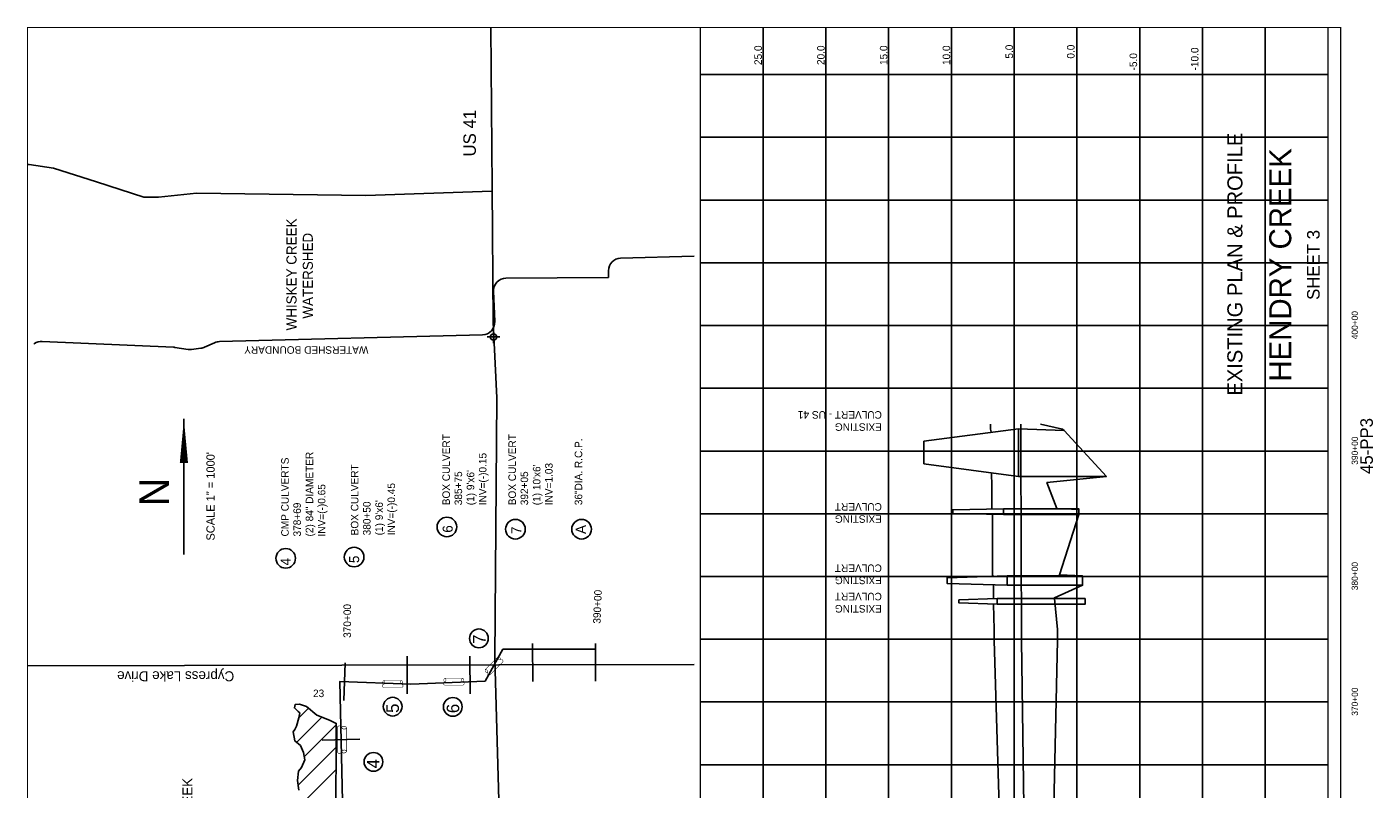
# Model space of a CAD drawing. Extents: x 203630 to 221940, y 773507 to 810208.
# Tile 5 of 5: x 211216 to 221940, y 804134 to 810208. Entities that reach past the tile are written whole.
import ezdxf
from ezdxf.enums import TextEntityAlignment as Align

# ---------------------------------------------------------------- set-up
doc = ezdxf.new("R2010")
doc.units = 0
doc.header["$LTSCALE"] = 1000
doc.header["$PDMODE"] = 34
doc.header["$PDSIZE"] = 50
doc.linetypes.add('DASHED', pattern=[0])
doc.linetypes.add('STREAM', pattern=[0])
doc.layers.get('0').update_dxf_attribs({"linetype": 'CONTINUOUS'})
for name, color, linetype in [('BORDER', 1, 'CONTINUOUS'), ('EXISTING', 7, 'CONTINUOUS'), ('GRID', 2, 'CONTINUOUS'), ('MAJROADS', 9, 'CONTINUOUS'), ('SEC', 2, 'CONTINUOUS'), ('STATIONS', 7, 'CONTINUOUS'), ('STRUCTTEXT', 7, 'CONTINUOUS'), ('STRUCTURES', 10, 'CONTINUOUS'), ('TEXT', 7, 'CONTINUOUS'), ('TRUNKS', 5, 'STREAM'), ('WETDBA', 12, 'CONTINUOUS'), ('WETFILL', 8, 'CONTINUOUS'), ('WSHEDS', 3, 'CONTINUOUS')]:
    doc.layers.add(name, color=color, linetype=linetype)

# ---------------------------------------------------------------- blocks, each defined once
blk = doc.blocks.new('RCP')
at = {"color": 0, "const_width": 20}
for points in [[(-354.222645, 202.471435, 0.802976), (-373.838044, 67.139414, 0.802976)], [(-373.838044, 67.139414, 0.489412), (-354.222645, -97.528565, 0.489412)], [(-354.222645, -97.528565, 0.606659), (-373.838044, 67.139414, 0.606659)], [(415.392754, 67.139414, 0.606659), (395.777355, -97.528565, 0.606659)], [(415.392754, 67.139414, 0.802976), (395.777355, 202.471435, 0.802976)], [(395.777355, -97.528565, 0.489412), (415.392754, 67.139414, 0.489412)]]:
    blk.add_lwpolyline(points, format="xyb", dxfattribs=at)
for points in [[(395.777355, 202.471435), (-354.222645, 202.471435)], [(-354.222645, -97.528565), (395.777355, -97.528565)]]:
    blk.add_lwpolyline(points, dxfattribs=at)
blk = doc.blocks.new('*X')
at = {"color": 0}
for p, q in [((213366, 804507), (213566, 804707)), ((213366, 804507), (213566, 804707)), ((213383, 804701), (213460, 804778)), ((213383, 804701), (213460, 804778)), ((213426, 804390), (213680, 804645)), ((213426, 804390), (213680, 804645)), ((213378, 804166), (213679, 804467)), ((213378, 804166), (213679, 804467)), ((213425, 804036), (213679, 804290)), ((213425, 804036), (213679, 804290))]:
    blk.add_line(p, q, dxfattribs=at)

msp = doc.modelspace()

# ---------------------------------------------------------------- linework, layer by layer
at = {"layer": 'BORDER', "color": 0, "const_width": 10}
msp.add_lwpolyline([(221681, 794203), (221681, 810203), (211221, 810203), (211221, 794203)], close=True, dxfattribs=at)
for points in [[(221681, 794203), (221681, 810203), (216531, 810203)], [(216581, 794203), (216581, 810203)], [(221581, 794203), (221581, 810203)]]:
    msp.add_lwpolyline(points, dxfattribs=at)
at = {"layer": 'EXISTING', "color": 0}
for points in [[(218897, 806977), (218896, 806992), (218893, 807002), (218893, 807042)], [(219134, 807042), (219133, 807002), (219133, 806992), (219134, 806626), (219135, 806577), (219136, 806371), (219136, 806362), (219137, 806322), (219137, 805842), (219137, 805833), (219137, 805758), (219138, 805659), (219138, 805652), (219138, 805406), (219139, 805317), (219158, 803997)], [(219116, 806626), (218362, 806726), (218362, 806906), (219116, 807006)], [(219816, 806626), (219116, 806626), (219116, 807006), (219478, 806992), (219816, 806626)], [(218904, 806365), (218902, 806371), (218902, 806577), (218899, 806626), (218899, 806655)], [(218996, 806322), (218591, 806329), (218591, 806360), (218996, 806367)], [(218913, 805829), (218912, 805833), (218909, 805842), (218908, 806322), (218908, 806323)], [(219026, 805758), (218546, 805773), (218546, 805818), (219026, 805833)], [(218916, 805651), (218916, 805652), (218916, 805659), (218915, 805758), (218915, 805761)], [(218946, 805607), (218641, 805617), (218641, 805642), (218946, 805652)], [(218961, 803997), (218922, 805317), (218921, 805406), (218917, 805608)]]:
    msp.add_lwpolyline(points, dxfattribs=at)
at = {"layer": 'EXISTING', "color": 0, "linetype": 'DASHED'}
msp.add_lwpolyline([(219396, 803997), (219426, 805317), (219426, 805406), (219401, 805652), (219401, 805659), (219626, 805758), (219626, 805833), (219441, 805842), (219596, 806322), (219596, 806362), (219421, 806371), (219341, 806577), (219816, 806626), (219478, 806992), (219466, 807002), (219291, 807042)], dxfattribs=at)
at = {"layer": 'EXISTING', "color": 0}
for points in [[(219596, 806322), (218996, 806322), (218996, 806367), (219596, 806367)], [(219626, 805758), (219026, 805758), (219026, 805833), (219626, 805833)], [(219646, 805652), (219646, 805607), (218946, 805607), (218946, 805652)]]:
    msp.add_lwpolyline(points, close=True, dxfattribs=at)
at = {"layer": 'GRID', "color": 0}
for points in [[(217081, 794203), (217081, 810203)], [(217581, 794203), (217581, 810203)], [(218081, 794203), (218081, 810203)], [(218581, 794203), (218581, 810203)], [(219081, 794203), (219081, 810203)], [(219581, 794203), (219581, 810203)], [(220081, 794203), (220081, 810203)], [(220581, 794203), (220581, 810203)], [(221081, 794203), (221081, 810203)], [(221581, 809828), (216581, 809828)], [(221581, 809328), (216581, 809328)], [(221581, 808828), (216581, 808828)], [(221581, 808328), (216581, 808328)], [(221581, 807828), (216581, 807828)], [(221581, 807328), (216581, 807328)], [(221581, 806828), (216581, 806828)], [(221581, 806328), (216581, 806328)], [(221581, 805828), (216581, 805828)], [(221581, 805328), (216581, 805328)], [(221581, 804828), (216581, 804828)], [(221581, 804328), (216581, 804328)]]:
    msp.add_lwpolyline(points, dxfattribs=at)
at = {"layer": 'MAJROADS', "color": 0}
for points in [[(214912, 810203), (214922, 808929), (214931, 807856), (214960, 807253), (214945, 805175), (215017, 802543), (215053, 800565), (215064, 798655), (215057, 797784), (215110, 797087), (215807, 796077), (216531, 794852)], [(211221, 809110), (211235, 809110), (211428, 809083), (211771, 808972), (212147, 808852), (212264, 808851), (212566, 808882), (213915, 808863), (214921, 808898)], [(216531, 805128), (214975, 805123), (211221, 805117)]]:
    msp.add_lwpolyline(points, dxfattribs=at)
at = {"layer": 'SEC', "color": 0}
msp.add_point((214933, 807737), dxfattribs=at)
at = {"layer": 'STATIONS', "color": 0}
for p, q in [((215246, 804992), (215245, 805293)), ((215746, 804993), (215745, 805294)), ((213751, 805140), (213740, 804840)), ((214246, 804893), (214245, 805194)), ((214746, 804894), (214745, 805194)), ((213569, 804525), (213869, 804531)), ((213719, 804528), (213719, 804528))]:
    msp.add_line(p, q, dxfattribs=at)
at = {"layer": 'STRUCTTEXT', "color": 0}
for centre, radius in [((214562, 806223), 78.1), ((215108, 806205), 78.1), ((215635, 806205), 78.1), ((213278, 805973), 78.1), ((213823, 805983), 78.1), ((214817, 805335), 74.7), ((214130, 804791), 74.7), ((214609, 804789), 74.7), ((213977, 804351), 74.7)]:
    msp.add_circle(centre, radius, dxfattribs=at)
at = {"layer": 'TEXT', "color": 0}
msp.add_line((212467, 807084), (212467, 806004), dxfattribs=at)
msp.add_lwpolyline([(212467, 807084, 0, 65.7, 0), (212467, 806732, 65.7, 65.7, 0)], format="xyseb", dxfattribs=at)
at = {"layer": 'TRUNKS', "color": 0}
for p, q in [((214867, 804993), (215007, 805248)), ((215007, 805248), (215745, 805249)), ((214274, 804970), (214867, 804993))]:
    msp.add_line(p, q, dxfattribs=at)
msp.add_lwpolyline([(213815, 800225), (213709, 804991), (214274, 804970)], dxfattribs=at)
at = {"layer": 'WETDBA', "color": 0}
msp.add_lwpolyline([(213674, 803030), (213680, 804657), (213627, 804682), (213527, 804723), (213443, 804792), (213387, 804811), (213352, 804807), (213347, 804781), (213376, 804753), (213391, 804741), (213383, 804702), (213365, 804635), (213350, 804609), (213337, 804590), (213351, 804518), (213397, 804481), (213420, 804426), (213430, 804368), (213405, 804305), (213379, 804276), (213373, 804202), (213383, 804126)], dxfattribs=at)
at = {"layer": 'WSHEDS', "color": 0}
msp.add_lwpolyline([(211271, 807680), (211276, 807684, -0.16197), (211337, 807701), (212383, 807655, -0.027197), (212394, 807654), (212500, 807638, 0.069036), (212528, 807638), (212603, 807647, 0.075357), (212632, 807655), (212712, 807691, -0.099986), (212751, 807700), (214846, 807754, 0.419291), (214943, 807859), (214933, 808101, -0.424494), (215032, 808205), (215849, 808212), (215849, 808265, -0.406194), (215946, 808365), (216531, 808381)], format="xyb", dxfattribs=at)

# ---------------------------------------------------------------- block references
at = {"layer": 'STRUCTURES', "color": 0}
for p, xscale, yscale, zscale, rotation in [((214932, 805125), 0.1875, 0.1875, 0.1875, 225), ((214134, 804981), 0.1875, 0.1875, 0.1875, 180), ((214621, 805000), 0.1875, 0.1875, 0.1875, 180), ((213739, 804523), 0.25, 0.25, 0.25, 90)]:
    msp.add_blockref('RCP', p, dxfattribs=dict(at, xscale=xscale, yscale=yscale, zscale=zscale, rotation=rotation))
at = {"layer": 'WETFILL', "color": 0}
msp.add_blockref('*X', (0, 0), dxfattribs=at)
msp.add_blockref('*X', (0, 0), dxfattribs=at)
msp.add_blockref('*X', (0, 0), dxfattribs=at)
msp.add_blockref('*X', (0, 0), dxfattribs=at)
msp.add_blockref('*X', (0, 0), dxfattribs=at)
msp.add_blockref('*X', (0, 0), dxfattribs=at)
msp.add_blockref('*X', (0, 0), dxfattribs=at)
msp.add_blockref('*X', (0, 0), dxfattribs=at)
msp.add_blockref('*X', (0, 0), dxfattribs=at)
msp.add_blockref('*X', (0, 0), dxfattribs=at)
msp.add_blockref('*X', (0, 0), dxfattribs=at)
msp.add_blockref('*X', (0, 0), dxfattribs=at)
msp.add_blockref('*X', (0, 0), dxfattribs=at)
msp.add_blockref('*X', (0, 0), dxfattribs=at)
msp.add_blockref('*X', (0, 0), dxfattribs=at)
msp.add_blockref('*X', (0, 0), dxfattribs=at)
msp.add_blockref('*X', (0, 0), dxfattribs=at)
msp.add_blockref('*X', (0, 0), dxfattribs=at)
msp.add_blockref('*X', (0, 0), dxfattribs=at)

# ---------------------------------------------------------------- texts
at = {"layer": 'EXISTING', "color": 0}
msp.add_text('US 41', height=100, rotation=90, dxfattribs=at).set_placement((214793, 809175))
for s, height, p in [('EXISTING PLAN & PROFILE', 120, (220899, 808317)), ('45-PP3', 100, (221938, 806868))]:
    msp.add_text(s, height=height, rotation=90, dxfattribs=at).set_placement(p, align=Align.CENTER)
at = {"layer": 'MAJROADS', "color": 0}
msp.add_text('Cypress Lake Drive', height=80, rotation=180, dxfattribs=at).set_placement((212868, 805073))
at = {"layer": 'STATIONS', "color": 0}
for s, rotation, p in [('390+00', 87.8343, (215791, 805586)), ('370+00', 90, (213798, 805474))]:
    msp.add_text(s, height=60, rotation=rotation, dxfattribs=at).set_placement(p, align=Align.CENTER)
at = {"layer": 'STRUCTTEXT', "color": 0}
for s, height, rotation, p in [('CULVERT - US 41', 60, 180, (218027, 807146)), ('EXISTING', 60, 180, (218027, 807049)), ('BOX CULVERT', 60, 90, (214586, 806396)), ('BOX CULVERT', 60, 90, (215112, 806396)), ('36"DIA. R.C.P.', 60, 90, (215640, 806396)), ('CMP CULVERTS', 60, 90, (213302, 806147)), ('(2) 84" DIAMETER', 60, 90, (213497, 806147)), ('INV=(-)0.15', 60, 90, (214877, 806396)), ("(1) 10'x6'", 60, 90, (215307, 806396)), ('INV=1.03', 60, 90, (215404, 806396)), ('BOX CULVERT', 60, 90, (213857, 806156)), ('385+75', 60, 90, (214683, 806396)), ("(1) 9'x6'", 60, 90, (214780, 806396)), ('392+05', 60, 90, (215209, 806396)), ('INV=(-)0.65', 60, 90, (213594, 806147)), ('INV=(-)0.45', 60, 90, (214149, 806156)), ('378+69', 60, 90, (213399, 806147)), ('380+50', 60, 90, (213954, 806156)), ("(1) 9'x6'", 60, 90, (214052, 806156)), ('CULVERT', 60, 180, (218027, 806413)), ('EXISTING', 60, 180, (218027, 806316)), ('6', 80, 90, (214608, 806177)), ('7', 80, 90, (215155, 806167)), ('A', 80, 90, (215669, 806167)), ('4', 80, 90, (213317, 805916)), ('5', 80, 90, (213863, 805935)), ('CULVERT', 60, 180, (218027, 805924)), ('EXISTING', 60, 180, (218027, 805827)), ('CULVERT', 60, 180, (218027, 805698)), ('EXISTING', 60, 180, (218027, 805601)), ('7', 100, 90, (214870, 805291)), ('5', 100, 90, (214180, 804741)), ('6', 100, 90, (214660, 804739)), ('4', 100, 90, (214025, 804299))]:
    msp.add_text(s, height=height, rotation=rotation, dxfattribs=at).set_placement(p)
at = {"layer": 'TEXT', "color": 0}
for s, height, rotation, p in [('25.0', 60, 90, (217071, 809904)), ('20.0', 60, 90, (217571, 809904)), ('15.0', 60, 90, (218071, 809904)), ('10.0', 60, 90, (218571, 809904)), ('5.0', 60, 90, (219071, 809955)), ('0.0', 60, 90, (219562, 809955)), ('-10.0', 60, 90, (220549, 809861)), ('-5.0', 60, 90, (220060, 809861)), ('WHISKEY CREEK ', 80, 90, (213364, 807789)), ('WATERSHED', 80, 90, (213494, 807883)), ('WATERSHED BOUNDARY', 60, 180, (213937, 807663)), ('HENDRY CREEK ', 80, 90, (212535, 803373))]:
    msp.add_text(s, height=height, rotation=rotation, dxfattribs=at).set_placement(p)
for s, height, rotation, p in [('HENDRY CREEK', 175, 90, (221288, 808311)), ('SHEET 3', 100, 90, (221514, 808311)), ('400+00', 50, 90, (221819, 807831)), ('390+00', 50, 90, (221819, 806831)), ('SCALE 1" = 1000\'', 65.73, 90, (212712, 806467)), ('N', 235, 270, (212113, 806501)), ('380+00', 50, 90, (221819, 805831)), ('370+00', 50, 90, (221819, 804831))]:
    msp.add_text(s, height=height, rotation=rotation, dxfattribs=at).set_placement(p, align=Align.CENTER)
msp.add_text('23', height=60, dxfattribs=at).set_placement((213540, 804867), align=Align.CENTER)

doc.saveas('drawing.dxf')
